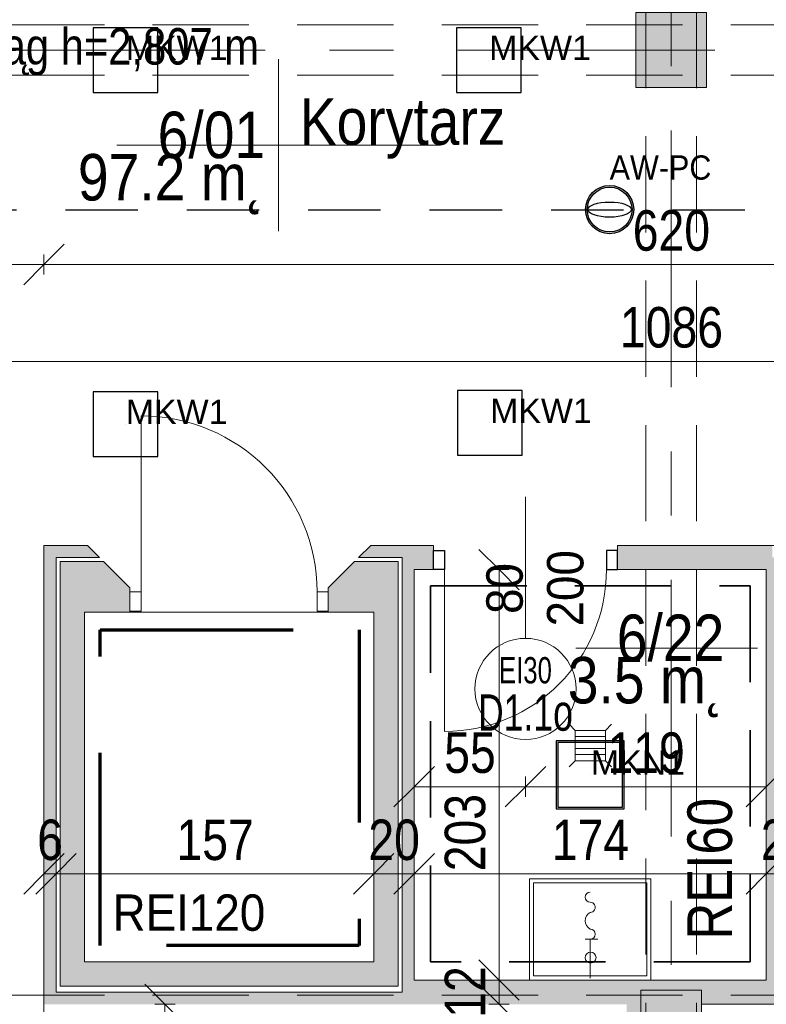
# Model space of a CAD drawing. Header units: centimetres. Extents: x -1631 to 21770, y -8842 to 3590.
# Tile 22 of 142: x -335 to 34, y 896 to 1383. Entities that reach past the tile are written whole.
import ezdxf

# ---------------------------------------------------------------- set-up
doc = ezdxf.new("R2010")
doc.units = ezdxf.units.CM
for name, pattern in [('Dash', [60, 30, -30]), ('Długa kreska', [142.875, 95.25, -47.625]), ('Hidden', [71.4375, 47.625, -23.8125]), ('Oś', [222.25, 127, -31.75, 31.75, -31.75]), ('Ukryte', [71.438, 47.625, -23.813])]:
    doc.linetypes.add(name, pattern=pattern)
for name, color, linetype, lineweight in [('A-ANNO-DIMS', 211, 'Continuous', 13), ('A-ANNO-DIMS-100', 211, 'Continuous', 13), ('A-ANNO-NOTE', 131, 'Continuous', 9), ('A-AREA-IDEN', 2, 'Continuous', 13), ('A-DETL', 90, 'Continuous', 9), ('A-DETL-GENF', 92, 'Continuous', 9), ('A-DETL-HDLN', 90, 'Ukryte', 9), ('A-DETL-MEDM', 33, 'Continuous', 13), ('A-DOOR', 31, 'Continuous', 13), ('A-FLOR', 192, 'Continuous', 13), ('A-WALL', 113, 'Continuous', 13), ('A-WALL-PATT', 111, 'Continuous', 13), ('G-ANNO-TEXT', 231, 'Continuous', 13), ('P-SANR-FIXT', 6, 'Continuous', 9), ('S-COLS', 52, 'Continuous', 13), ('S-GRID', 1, 'Continuous', 13)]:
    doc.layers.add(name, color=color, linetype=linetype, lineweight=lineweight)
doc.layers.add('E_oprawy', color=12, linetype='Continuous')
doc.styles.add('Arial', font='arial.ttf', dxfattribs={"width": 0.9, "height": 18})
doc.styles.add('Arial Narrow', font='ARIALN.TTF', dxfattribs={"height": 22})
doc.styles.add('Arial Narrow_5', font='ARIALN.TTF', dxfattribs={"height": 20})
doc.styles.add('Arial Narrow_6', font='ARIALN.TTF', dxfattribs={"height": 18})
doc.styles.add('Arial_11', font='arial.ttf', dxfattribs={"width": 0.85, "height": 23})
doc.styles.add('Arial_2', font='arial.ttf', dxfattribs={"width": 0.7, "height": 13})
doc.styles.add('Arial_3', font='arial.ttf', dxfattribs={"width": 0.7, "height": 18})
doc.dimstyles.new('Diagonal_1_100__0__wewnętrzne', dxfattribs={"dimscale": 30.48, "dimtxt": 20.468619, "dimasz": 0.656168, "dimexe": 0.164042, "dimexo": 0.0625, "dimgap": 0.032808, "dimtad": 1, "dimdec": 0, "dimdsep": 46, "dimtxsty": 'Arial Narrow_5', "dimblk1": 'OBLIQUE', "dimblk2": 'OBLIQUE', "dimsah": 1, "dimcen": 0.09, "dimazin": 0, "dimtfac": 1, "dimtdec": 4, "dimtix": 1, "dimtmove": 0, "dimatfit": 3, "dimfxl": 0, "dimtvp": 1, "dimtolj": 1, "dimtzin": 0, "dimarcsym": 0})
doc.dimstyles.new('Diagonal_1_100__0__wewnętrzne_2', dxfattribs={"dimscale": 30.48, "dimtxt": 20.468619, "dimasz": 0.656168, "dimexe": 0.164042, "dimexo": 0.0625, "dimgap": 0.032808, "dimtad": 1, "dimdec": 0, "dimdsep": 46, "dimtxsty": 'Arial Narrow_5', "dimblk1": 'OBLIQUE', "dimblk2": 'OBLIQUE', "dimsah": 1, "dimcen": 0.09, "dimazin": 0, "dimtfac": 1, "dimtdec": 4, "dimtix": 1, "dimtmove": 2, "dimatfit": 3, "dimfxl": 0, "dimtvp": 1, "dimtolj": 1, "dimtzin": 0, "dimarcsym": 0})

# ---------------------------------------------------------------- blocks, each defined once
blk = doc.blocks.new('M_Concrete-rengular-Column - 350 x 370mm-2360704-6_piętro IV __13_80 m_ - stan projektowany')
at = {"layer": 'S-COLS', "lineweight": 9}
blk.add_hatch(color=254, dxfattribs=at).paths.add_polyline_path([(17.5, -18.5), (17.5, 18.5), (-17.5, 18.5), (-17.5, -18.5)], flags=0)
for p, q in [((17.5, 18.5), (-17.5, 18.5)), ((-17.5, 18.5), (-17.5, -18.5)), ((17.5, -18.5), (17.5, 18.5)), ((-17.5, -18.5), (17.5, -18.5))]:
    blk.add_line(p, q, dxfattribs=at)
blk = doc.blocks.new('M_Concrete-Square-Column - 300 x 300mm-1795930-6_piętro IV __13_80 m_ - stan projektowany')
at = {"layer": 'S-COLS', "lineweight": 9}
blk.add_hatch(color=254, dxfattribs=at).paths.add_polyline_path([(15, -15), (15, 15), (-15, 15), (-15, -15)], flags=0)
for p, q in [((15, 15), (-15, 15)), ((-15, 15), (-15, -15)), ((15, -15), (15, 15)), ((-15, -15), (15, -15))]:
    blk.add_line(p, q, dxfattribs=at)
blk = doc.blocks.new('DRZWI 1S - automatyczna etykieta - Drzwi 87 _winda_-2252195-6_piętro IV __13_80 m_ - stan projektowany')
at = {"layer": 'A-DETL-GENF'}
for p, q in [((-49, 12), (-43.5, 12)), ((-49, 2.5), (-49, 12)), ((-43.5, 12), (-43.5, 2.5)), ((43.5, 12), (49, 12)), ((43.5, 2.5), (43.5, 12)), ((49, 12), (49, 2.5)), ((-43.5, 2.5), (-49, 2.5)), ((49, 2.5), (43.5, 2.5))]:
    blk.add_line(p, q, dxfattribs=at)
at = {"layer": 'A-DETL-MEDM', "lineweight": 9}
for p, q in [((-49, 2.5), (-49, 12)), ((-49, 12), (-43.5, 12)), ((-43.5, 12), (-43.5, 2.5)), ((43.5, 12), (43.5, 2.5)), ((49, 12), (43.5, 12)), ((49, 2.5), (49, 12)), ((-43.5, 2.5), (-49, 2.5)), ((43.5, 2.5), (49, 2.5))]:
    blk.add_line(p, q, dxfattribs=at)
at = {"layer": 'A-DOOR', "lineweight": 9}
blk.add_line((43.5, 2.5), (43.5, -84.5), dxfattribs=at)
blk.add_arc((43.5, 2.5), 87, 180, 270, dxfattribs=at)
blk = doc.blocks.new('zawór czerpalny ze złączką - zawór czerpalny ze złączką-1471437-6_piętro IV __13_80 m_ - stan projektowany')
at = {"layer": 'P-SANR-FIXT'}
for p, q in [((-19.18, -2.5), (-19.18, 3.71)), ((0, 0), (-19.18, 0))]:
    blk.add_line(p, q, dxfattribs=at)
for centre, radius, start, end in [((-39.97, 0), 2.5, 180, 0), ((-34.97, 0), 2.5, 360, 180), ((-21.68, 0), 2.5, 0, 180), ((-28.33, 2.18), 4.68, 207.7893, 332.2107)]:
    blk.add_arc(centre, radius, start, end, dxfattribs=at)
blk = doc.blocks.new('zlew - Type 1-1332169-6_piętro IV __13_80 m_ - stan projektowany')
at = {"layer": 'P-SANR-FIXT'}
for p, q in [((-17.5, 6), (-17.5, 56)), ((-17.5, 56), (42.5, 56)), ((-15.5, 8), (-15.5, 54)), ((-15.5, 54), (40.5, 54)), ((40.5, 54), (40.5, 8)), ((42.5, 56), (42.5, 6)), ((40.5, 8), (-15.5, 8))]:
    blk.add_line(p, q, dxfattribs=at)
blk.add_circle((12.66, 17.08), 2.7, dxfattribs=at)
blk = doc.blocks.new('kratka ściekowa - kratka ściekowa-1693923-6_piętro IV __13_80 m_ - stan projektowany')
at = {"layer": 'P-SANR-FIXT'}
for p, q in [((-10.5, 10.5), (-7.5, 7.5)), ((7.5, 7.5), (10.5, 10.5)), ((-7.5, 7.5), (7.5, 7.5)), ((-7.5, -7.5), (-7.5, 7.5)), ((-4.5, -7.5), (-4.5, 7.5)), ((-1.5, -7.5), (-1.5, 7.5)), ((1.5, -7.5), (1.5, 7.5)), ((4.5, -7.5), (4.5, 7.5)), ((7.5, 7.5), (7.5, -7.5)), ((-10.5, -10.5), (-7.5, -7.5)), ((7.5, -7.5), (-7.5, -7.5)), ((10.5, -10.5), (7.5, -7.5))]:
    blk.add_line(p, q, dxfattribs=at)
blk = doc.blocks.new('DRZWI 1S - automatyczna etykieta - Drzwi 80 _PPOŻ EI30 łazienkowe_-2252260-6_piętro IV __13_80 m_ - stan projektowany')
at = {"layer": 'A-DETL-GENF'}
for p, q in [((-45.5, 6), (-45.5, -3.5)), ((-40, 6), (-45.5, 6)), ((-40, -3.5), (-40, 6)), ((45.5, 6), (40, 6)), ((40, 6), (40, -3.5)), ((45.5, -3.5), (45.5, 6)), ((-45.5, -3.5), (-40, -3.5)), ((40, -3.5), (45.5, -3.5))]:
    blk.add_line(p, q, dxfattribs=at)
at = {"layer": 'A-DETL-MEDM', "lineweight": 25}
for p, q in [((-40, 6), (-45.5, 6)), ((-45.5, 6), (-45.5, -3.5)), ((-40, -3.5), (-40, 6)), ((40, -3.5), (40, 6)), ((40, 6), (45.5, 6)), ((45.5, 6), (45.5, -3.5)), ((-45.5, -3.5), (-40, -3.5)), ((45.5, -3.5), (40, -3.5))]:
    blk.add_line(p, q, dxfattribs=at)
at = {"layer": 'A-DOOR'}
blk.add_line((40, 6), (40, 86), dxfattribs=at)
blk.add_arc((40, 6), 80, 90, 180, dxfattribs=at)
blk = doc.blocks.new('DIMBLOCK108-6_piętro IV __13_80 m_ - stan projektowany')
at = {"layer": 'A-ANNO-DIMS-100', "transparency": 16777216}
for p, q in [((-555.62, 1214.34), (-545.62, 1224.34)), ((530.38, 1214.34), (540.38, 1224.34)), ((-555.62, 1209.34), (-555.62, 1219.34)), ((530.38, 1209.34), (530.38, 1219.34)), ((-555.62, 1214.34), (-565.62, 1204.34)), ((530.38, 1214.34), (-555.62, 1214.34)), ((-555.62, 1214.34), (-555.62, 1209.34)), ((530.38, 1214.34), (520.38, 1204.34)), ((530.38, 1214.34), (530.38, 1209.34))]:
    blk.add_line(p, q, dxfattribs=at)
at = {"layer": 'A-ANNO-DIMS-100', "color": 0, "transparency": 16777216, "insert": (-37.97, 1241.19), "char_height": 20, "width": 60.821, "attachment_point": 1, "line_spacing_factor": 0.974696, "style": 'Arial Narrow_5'}
blk.add_mtext('1086', dxfattribs=at)
blk = doc.blocks.new('_Oblique')
at = {"color": 0, "linetype": 'ByBlock', "lineweight": -2}
blk.add_line((-0.5, -0.5), (0.5, 0.5), dxfattribs=at)
blk = doc.blocks.new('DIMBLOCK112-6_piętro IV __13_80 m_ - stan projektowany')
at = {"layer": 'A-ANNO-DIMS-100', "transparency": 16777216}
for p, q in [((-97.68, 908.33), (-107.68, 918.33)), ((-97.68, 896.33), (-107.68, 906.33)), ((-102.68, 908.33), (-92.68, 908.33)), ((-97.68, 908.33), (-102.68, 908.33)), ((-97.68, 896.33), (-97.68, 908.33)), ((-97.68, 908.33), (-87.68, 898.33)), ((-102.68, 896.33), (-92.68, 896.33)), ((-97.68, 896.33), (-102.68, 896.33)), ((-97.68, 896.33), (-87.68, 886.33))]:
    blk.add_line(p, q, dxfattribs=at)
at = {"layer": 'A-ANNO-DIMS-100', "color": 0, "transparency": 16777216, "insert": (-124.53, 889.65), "char_height": 20, "width": 30.4105, "attachment_point": 1, "rotation": 90, "line_spacing_factor": 0.974696, "style": 'Arial Narrow_5'}
blk.add_mtext('12', dxfattribs=at)
blk = doc.blocks.new('DIMBLOCK113-6_piętro IV __13_80 m_ - stan projektowany')
at = {"layer": 'A-ANNO-DIMS-100', "transparency": 16777216}
for p, q in [((-97.68, 1111.33), (-107.68, 1121.33)), ((-102.68, 1111.33), (-92.68, 1111.33)), ((-97.68, 1111.33), (-102.68, 1111.33)), ((-97.68, 908.33), (-97.68, 1111.33)), ((-97.68, 1111.33), (-87.68, 1101.33)), ((-97.68, 908.33), (-107.68, 918.33)), ((-102.68, 908.33), (-92.68, 908.33)), ((-97.68, 908.33), (-102.68, 908.33)), ((-97.68, 908.33), (-87.68, 898.33))]:
    blk.add_line(p, q, dxfattribs=at)
at = {"layer": 'A-ANNO-DIMS-100', "color": 0, "transparency": 16777216, "insert": (-124.53, 962.13), "char_height": 20, "width": 45.6158, "attachment_point": 1, "rotation": 90, "line_spacing_factor": 0.974696, "style": 'Arial Narrow_5'}
blk.add_mtext('203', dxfattribs=at)
blk = doc.blocks.new('DIMBLOCK135-6_piętro IV __13_80 m_ - stan projektowany')
at = {"layer": 'A-ANNO-DIMS-100', "transparency": 16777216}
for p, q in [((-322.62, 1262.25), (-312.62, 1272.25)), ((297.38, 1262.25), (307.38, 1272.25)), ((-322.62, 1257.25), (-322.62, 1267.25)), ((297.38, 1257.25), (297.38, 1267.25)), ((-322.62, 1262.25), (-332.62, 1252.25)), ((297.38, 1262.25), (-322.62, 1262.25)), ((-322.62, 1262.25), (-322.62, 1257.25)), ((297.38, 1262.25), (287.38, 1252.25)), ((297.38, 1262.25), (297.38, 1257.25))]:
    blk.add_line(p, q, dxfattribs=at)
at = {"layer": 'A-ANNO-DIMS-100', "color": 0, "transparency": 16777216, "insert": (-31.63, 1289.09), "char_height": 20, "width": 45.6158, "attachment_point": 1, "line_spacing_factor": 0.974696, "style": 'Arial Narrow_5'}
blk.add_mtext('620', dxfattribs=at)
blk = doc.blocks.new('DIMBLOCK136-6_piętro IV __13_80 m_ - stan projektowany')
at = {"layer": 'A-ANNO-DIMS-100', "transparency": 16777216}
for p, q in [((-555.62, 1262.25), (-545.62, 1272.25)), ((-322.62, 1262.25), (-312.62, 1272.25)), ((-555.62, 1257.25), (-555.62, 1267.25)), ((-322.62, 1257.25), (-322.62, 1267.25)), ((-555.62, 1262.25), (-565.62, 1252.25)), ((-322.62, 1262.25), (-555.62, 1262.25)), ((-555.62, 1262.25), (-555.62, 1257.25)), ((-322.62, 1262.25), (-332.62, 1252.25)), ((-322.62, 1262.25), (-322.62, 1257.25))]:
    blk.add_line(p, q, dxfattribs=at)
at = {"layer": 'A-ANNO-DIMS-100', "color": 0, "transparency": 16777216, "insert": (-458.13, 1289.09), "char_height": 20, "width": 45.6158, "attachment_point": 1, "line_spacing_factor": 0.974696, "style": 'Arial Narrow_5'}
blk.add_mtext('233', dxfattribs=at)
blk = doc.blocks.new('DIMBLOCK153-6_piętro IV __13_80 m_ - stan projektowany')
at = {"layer": 'A-ANNO-DIMS-100', "transparency": 16777216}
for p, q in [((-322.62, 960.85), (-312.62, 970.85)), ((-316.62, 960.85), (-306.62, 970.85)), ((-322.62, 965.85), (-322.62, 955.85)), ((-322.62, 960.85), (-322.62, 965.85)), ((-316.62, 965.85), (-316.62, 955.85)), ((-316.62, 960.85), (-316.62, 965.85)), ((-322.62, 960.85), (-332.62, 950.85)), ((-316.62, 960.85), (-326.62, 950.85)), ((-322.62, 960.85), (-316.62, 960.85))]:
    blk.add_line(p, q, dxfattribs=at)
at = {"layer": 'A-ANNO-DIMS-100', "color": 0, "transparency": 16777216, "insert": (-325.96, 987.7), "char_height": 20, "width": 15.2053, "attachment_point": 1, "line_spacing_factor": 0.974696, "style": 'Arial Narrow_5'}
blk.add_mtext('\\fArial Narrow|b0|i0|c238|p34|;6', dxfattribs=at)
blk = doc.blocks.new('DIMBLOCK154-6_piętro IV __13_80 m_ - stan projektowany')
at = {"layer": 'A-ANNO-DIMS-100', "transparency": 16777216}
for p, q in [((-316.62, 960.85), (-306.62, 970.85)), ((-159.62, 960.85), (-149.62, 970.85)), ((-316.62, 965.85), (-316.62, 955.85)), ((-316.62, 960.85), (-316.62, 965.85)), ((-159.62, 965.85), (-159.62, 955.85)), ((-159.62, 960.85), (-159.62, 965.85)), ((-316.62, 960.85), (-326.62, 950.85)), ((-316.62, 960.85), (-159.62, 960.85)), ((-159.62, 960.85), (-169.62, 950.85))]:
    blk.add_line(p, q, dxfattribs=at)
at = {"layer": 'A-ANNO-DIMS-100', "color": 0, "transparency": 16777216, "insert": (-257.13, 987.7), "char_height": 20, "width": 45.6158, "attachment_point": 1, "line_spacing_factor": 0.974696, "style": 'Arial Narrow_5'}
blk.add_mtext('157', dxfattribs=at)
blk = doc.blocks.new('DIMBLOCK155-6_piętro IV __13_80 m_ - stan projektowany')
at = {"layer": 'A-ANNO-DIMS-100', "transparency": 16777216}
for p, q in [((-159.62, 960.85), (-149.62, 970.85)), ((-139.62, 960.85), (-129.62, 970.85)), ((-159.62, 965.85), (-159.62, 955.85)), ((-159.62, 960.85), (-159.62, 965.85)), ((-139.62, 965.85), (-139.62, 955.85)), ((-139.62, 960.85), (-139.62, 965.85)), ((-159.62, 960.85), (-169.62, 950.85)), ((-159.62, 960.85), (-139.62, 960.85)), ((-139.62, 960.85), (-149.62, 950.85))]:
    blk.add_line(p, q, dxfattribs=at)
at = {"layer": 'A-ANNO-DIMS-100', "color": 0, "transparency": 16777216, "insert": (-162.29, 987.7), "char_height": 20, "width": 30.4105, "attachment_point": 1, "line_spacing_factor": 0.974696, "style": 'Arial Narrow_5'}
blk.add_mtext('20', dxfattribs=at)
blk = doc.blocks.new('DIMBLOCK156-6_piętro IV __13_80 m_ - stan projektowany')
at = {"layer": 'A-ANNO-DIMS-100', "transparency": 16777216}
for p, q in [((-139.62, 960.85), (-129.62, 970.85)), ((34.38, 960.85), (44.38, 970.85)), ((-139.62, 965.85), (-139.62, 955.85)), ((-139.62, 960.85), (-139.62, 965.85)), ((34.38, 965.85), (34.38, 955.85)), ((34.38, 960.85), (34.38, 965.85)), ((-139.62, 960.85), (-149.62, 950.85)), ((-139.62, 960.85), (34.38, 960.85)), ((34.38, 960.85), (24.38, 950.85))]:
    blk.add_line(p, q, dxfattribs=at)
at = {"layer": 'A-ANNO-DIMS-100', "color": 0, "transparency": 16777216, "insert": (-71.63, 987.7), "char_height": 20, "width": 45.6158, "attachment_point": 1, "line_spacing_factor": 0.974696, "style": 'Arial Narrow_5'}
blk.add_mtext('174', dxfattribs=at)
blk = doc.blocks.new('DIMBLOCK157-6_piętro IV __13_80 m_ - stan projektowany')
at = {"layer": 'A-ANNO-DIMS-100', "transparency": 16777216}
for p, q in [((34.38, 960.85), (44.38, 970.85)), ((54.38, 960.85), (64.38, 970.85)), ((34.38, 965.85), (34.38, 955.85)), ((34.38, 960.85), (34.38, 965.85)), ((54.38, 965.85), (54.38, 955.85)), ((54.38, 960.85), (54.38, 965.85)), ((34.38, 960.85), (24.38, 950.85)), ((34.38, 960.85), (54.38, 960.85)), ((54.38, 960.85), (44.38, 950.85))]:
    blk.add_line(p, q, dxfattribs=at)
at = {"layer": 'A-ANNO-DIMS-100', "color": 0, "transparency": 16777216, "insert": (31.71, 987.7), "char_height": 20, "width": 30.4105, "attachment_point": 1, "line_spacing_factor": 0.974696, "style": 'Arial Narrow_5'}
blk.add_mtext('20', dxfattribs=at)
blk = doc.blocks.new('METKA_POMIESZCZENIA2 - Krótka - bez ramki 2-2396683-6_piętro IV __13_80 m_ - stan projektowany')
at = {"layer": 'A-AREA-IDEN'}
blk.add_line((0.0976, 0), (-0.8, 0), dxfattribs=at)
blk = doc.blocks.new('METKA_POMIESZCZENIA2 - Rozbudowana krótka - bez ramki-2403173-6_piętro IV __13_80 m_ - stan projektowany')
at = {"layer": 'A-AREA-IDEN'}
for p, q in [((0, 0.425), (0, 0)), ((0.0976, 0), (-0.8, 0)), ((-0.8, 0), (0.8, 0)), ((0, 0), (0, -0.425))]:
    blk.add_line(p, q, dxfattribs=at)
blk = doc.blocks.new('DIMBLOCK174-6_piętro IV __13_80 m_ - stan projektowany')
at = {"layer": 'A-ANNO-DIMS-100', "transparency": 16777216}
for p, q in [((-262.8, 896.33), (-272.8, 906.33)), ((-267.8, 896.33), (-257.8, 896.33)), ((-262.8, 896.33), (-267.8, 896.33)), ((-262.8, 707.33), (-262.8, 896.33)), ((-262.8, 896.33), (-252.8, 886.33)), ((-262.8, 707.33), (-272.8, 717.33)), ((-267.8, 707.33), (-257.8, 707.33)), ((-262.8, 707.33), (-267.8, 707.33)), ((-262.8, 707.33), (-252.8, 697.33))]:
    blk.add_line(p, q, dxfattribs=at)
at = {"layer": 'A-ANNO-DIMS-100', "color": 0, "transparency": 16777216, "insert": (-289.65, 782.82), "char_height": 20, "width": 45.6158, "attachment_point": 1, "rotation": 90, "line_spacing_factor": 0.974696, "style": 'Arial Narrow_5'}
blk.add_mtext('189', dxfattribs=at)
blk = doc.blocks.new('DIMBLOCK197-6_piętro IV __13_80 m_ - stan projektowany')
at = {"layer": 'A-ANNO-DIMS-100', "transparency": 16777216}
for p, q in [((-84.62, 1003.96), (-74.62, 1013.96)), ((34.38, 1003.96), (44.38, 1013.96)), ((-84.62, 1008.96), (-84.62, 998.96)), ((-84.62, 1003.96), (-84.62, 1008.96)), ((34.38, 998.96), (34.38, 1008.96)), ((-84.62, 1003.96), (-94.62, 993.96)), ((34.38, 1003.96), (-84.62, 1003.96)), ((34.38, 1003.96), (24.38, 993.96)), ((34.38, 1003.96), (34.38, 998.96))]:
    blk.add_line(p, q, dxfattribs=at)
at = {"layer": 'A-ANNO-DIMS-100', "color": 0, "transparency": 16777216, "insert": (-44.13, 1030.8), "char_height": 20, "width": 45.6158, "attachment_point": 1, "line_spacing_factor": 0.974696, "style": 'Arial Narrow_5'}
blk.add_mtext('119', dxfattribs=at)
blk = doc.blocks.new('DIMBLOCK198-6_piętro IV __13_80 m_ - stan projektowany')
at = {"layer": 'A-ANNO-DIMS-100', "transparency": 16777216}
for p, q in [((-139.62, 1003.96), (-129.62, 1013.96)), ((-84.62, 1003.96), (-74.62, 1013.96)), ((-139.62, 998.96), (-139.62, 1008.96)), ((-84.62, 1008.96), (-84.62, 998.96)), ((-84.62, 1003.96), (-84.62, 1008.96)), ((-139.62, 1003.96), (-149.62, 993.96)), ((-84.62, 1003.96), (-139.62, 1003.96)), ((-139.62, 1003.96), (-139.62, 998.96)), ((-84.62, 1003.96), (-94.62, 993.96))]:
    blk.add_line(p, q, dxfattribs=at)
at = {"layer": 'A-ANNO-DIMS-100', "color": 0, "transparency": 16777216, "insert": (-124.79, 1030.8), "char_height": 20, "width": 30.4105, "attachment_point": 1, "line_spacing_factor": 0.974696, "style": 'Arial Narrow_5'}
blk.add_mtext('55', dxfattribs=at)
blk = doc.blocks.new('MKN1')
at = {"layer": 'E_oprawy', "linetype": 'ByBlock'}
for points in [[(9572.75, 390.73), (9572.75, 357.13), (9606.35, 357.13), (9606.35, 390.73)], [(9573.55, 389.92), (9573.55, 357.92), (9605.55, 357.92), (9605.55, 389.92)]]:
    blk.add_lwpolyline(points, close=True, dxfattribs=at)
for centre in [(9589.55, 373.92), (9710.84, 373.92)]:
    blk.add_circle(centre, 0.01, dxfattribs=at)
at = {"layer": 'E_oprawy', "color": 4, "linetype": 'ByBlock', "insert": (9589.85, 385.97), "char_height": 0.2, "width": 42.2965, "attachment_point": 1}
blk.add_mtext('{\\fArial|b0|i0|c0|p0;\\H60x;MKN1}', dxfattribs=at)
blk = doc.blocks.new('MKW1')
at = {"layer": 'E_oprawy', "linetype": 'ByBlock'}
blk.add_lwpolyline([(-15.99, 15.99), (-15.99, -16.01), (16.01, -16.01), (16.01, 15.99)], close=True, dxfattribs=at)
blk.add_circle((0.01, -0.01), 0.01, dxfattribs=at)
at = {"layer": 'E_oprawy', "color": 4, "linetype": 'ByBlock', "insert": (0.16, 12.04), "char_height": 0.2, "width": 46.0218, "attachment_point": 1}
blk.add_mtext('{\\fArial|b0|i0|c0|p0;\\H60x;MKW1}', dxfattribs=at)
blk = doc.blocks.new('AW-PC')
at = {"layer": 'E_oprawy'}
h = blk.add_hatch(color=1, dxfattribs=at)
edge = h.paths.add_edge_path()
edge.add_arc((0, 0), 11.92, 0, 360)
edge = h.paths.add_edge_path(flags=16)
edge.add_arc((0, 0), 11.07, 0, 360)
at = {"layer": 'E_oprawy', "color": 1, "linetype": 'ByBlock'}
for radius in [11.92, 11.07]:
    blk.add_circle((0, 0), radius, dxfattribs=at)
blk.add_ellipse((0, 0), major_axis=(10.73, 0), ratio=0.349074, dxfattribs=at)
at = {"layer": 'E_oprawy', "color": 1, "style": 'Arial', "width": 0.9}
blk.add_text('AW-PC', height=12, dxfattribs=at).set_placement((0, 14.81))

msp = doc.modelspace()

# ---------------------------------------------------------------- hatches: boundary and pattern name
at = {"layer": 'A-WALL-PATT'}
for points in [[(-316.62, 902.33), (-316.62, 1123.33), (-322.62, 1123.33), (-322.62, 902.33)], [(-302.62, 917.33), (-302.62, 1115.33), (-314.62, 1115.33), (-314.62, 917.33)], [(-147.62, 905.33), (-147.62, 1115.33), (-159.62, 1115.33), (-159.62, 905.33)], [(40.38, 896.33), (40.38, 1117.33), (37.38, 1117.33), (37.38, 1111.33), (34.38, 1111.33), (34.38, 896.33)], [(-139.62, 902.33), (-139.62, 1111.33), (-145.62, 1111.33), (-145.62, 902.33)], [(-159.62, 905.33), (-159.62, 917.33), (-314.62, 917.33), (-314.62, 905.33)], [(-139.62, 896.33), (-34.62, 896.33), (-34.62, 908.33), (-139.62, 908.33), (-139.62, 902.33)], [(8.49, 896.33), (34.38, 896.33), (34.38, 908.33), (-22.62, 908.33), (-22.62, 903.33), (2.38, 903.33), (2.38, 896.33)], [(-322.62, 896.33), (-139.62, 896.33), (-139.62, 902.33), (-322.62, 902.33)]]:
    msp.add_hatch(color=9, dxfattribs=at).paths.add_polyline_path(points, flags=0)
h = msp.add_hatch(color=9, dxfattribs=at)
h.paths.add_polyline_path([(-145.62, 1117.33), (-145.62, 1123.33), (-161.12, 1123.33), (-167.12, 1117.33)], flags=0)
h.paths.add_polyline_path([(-316.62, 1117.33), (-295.12, 1117.33), (-301.12, 1123.33), (-316.62, 1123.33)], flags=0)
h = msp.add_hatch(color=9, dxfattribs=at)
h.paths.add_polyline_path([(-39.12, 1111.33), (37.38, 1111.33), (37.38, 1123.33), (-39.12, 1123.33), (-39.12, 1120.83)], flags=0)
h.paths.add_polyline_path([(-130.12, 1111.33), (-130.12, 1123.33), (-145.62, 1123.33), (-145.62, 1111.33), (-139.62, 1111.33)], flags=0)
h = msp.add_hatch(color=9, dxfattribs=at)
h.paths.add_polyline_path([(-182.12, 1090.33), (-159.62, 1090.33), (-159.62, 1115.33), (-169.12, 1115.33), (-182.12, 1102.33), (-182.12, 1090.83)], flags=0)
h.paths.add_polyline_path([(-302.62, 1090.33), (-280.12, 1090.33), (-280.12, 1102.33), (-293.12, 1115.33), (-302.62, 1115.33)], flags=0)
h = msp.add_hatch(color=9, dxfattribs=at)
h.paths.add_polyline_path([(-22.62, 122.33), (-22.62, 388.33), (-27.62, 388.33), (-27.62, 428.33), (-22.62, 428.33), (-22.62, 465.83), (-34.62, 465.83), (-34.62, 122.33)], flags=0)
h.paths.add_polyline_path([(-34.62, 566.83), (-22.62, 566.83), (-22.62, 873.33), (-27.62, 873.33), (-27.62, 903.33), (-22.62, 903.33), (-22.62, 908.33), (-34.62, 908.33), (-34.62, 625.33)], flags=0)

# ---------------------------------------------------------------- linework, layer by layer
at = {"layer": 'A-ANNO-NOTE', "lineweight": 13}
msp.add_line((-84.62, 1147.33), (-84.62, 1077.33), dxfattribs=at)
msp.add_line((-84.62, 1147.33), (-84.62, 1077.33), dxfattribs=at)
msp.add_circle((-84.62, 1052.33), 25, dxfattribs=at)
at = {"layer": 'A-DETL', "linetype": 'Hidden', "lineweight": 35}
for p, q in [((-131.62, 1103.33), (26.38, 1103.33)), ((-131.62, 917.33), (-131.62, 1103.33)), ((26.38, 1103.33), (26.38, 917.33)), ((26.38, 917.33), (-131.62, 917.33))]:
    msp.add_line(p, q, dxfattribs=at)
at = {"layer": 'A-DETL', "linetype": 'Długa kreska', "lineweight": 70}
for p, q in [((-294.76, 1081.49), (-166.76, 1081.49)), ((-294.76, 925.49), (-294.76, 1081.49)), ((-166.76, 1081.49), (-166.76, 925.49)), ((-166.76, 925.49), (-294.76, 925.49))]:
    msp.add_line(p, q, dxfattribs=at)
at = {"layer": 'A-DETL', "linetype": 'Dash', "lineweight": 25}
for points, knots in [([(-555.62, 1472.57), (-478.91, 1472.57), (-476.08, 1472.57), (-439.12, 1472.57), (-439.12, 1435.62), (-439.12, 1432.79), (-439.12, 1329.11), (-439.12, 1326.28), (-439.12, 1289.33), (-402.17, 1289.33), (-399.34, 1289.33), (54.38, 1289.33), (347.2, 1289.33), (391.67, 1289.33), (418.55, 1316.21), (413.88, 1393.93), (413.88, 1663.13)], [0, 0, 0, 0, 1.274059, 2.1133, 2.95254, 4.521491, 5.717221, 7.286172, 8.125412, 8.964652, 14.361634, 22.556861, 31.207392, 35.311818, 37.065318, 41.276562, 41.276562, 41.276562, 41.276562]), ([(-555.62, 1472.57), (-478.91, 1472.57), (-450.62, 1472.57), (-439.12, 1472.57), (-439.12, 1461.07), (-439.12, 1432.79), (-439.12, 1329.11), (-439.12, 1326.28), (-439.12, 1289.33), (-402.17, 1289.33), (-399.34, 1289.33), (54.38, 1289.33), (347.2, 1289.33), (391.67, 1289.33), (413.88, 1267.11), (413.88, 1211.15), (413.88, 1019.9)], [0, 0, 0, 0, 1.274059, 1.834911, 2.395763, 3.964714, 5.438832, 7.007784, 7.847024, 8.686264, 14.083246, 22.278473, 30.929004, 34.961158, 36.402966, 39.45005, 39.45005, 39.45005, 39.45005])]:
    msp.add_open_spline(points, degree=3, knots=knots, dxfattribs=at)
at = {"layer": 'A-DETL-HDLN'}
for p, q in [((-25.12, 420.83), (-25.12, 2793.33)), ((-0.12, 420.83), (-0.12, 2793.33)), ((-1197.62, 1380.83), (1172.38, 1380.83)), ((-1197.62, 1355.83), (1172.38, 1355.83)), ((-1197.62, 900.83), (1172.38, 900.83))]:
    msp.add_line(p, q, dxfattribs=at)
at = {"layer": 'A-FLOR', "lineweight": 9}
msp.add_line((-280.12, 1090.33), (-182.12, 1090.33), dxfattribs=at)
at = {"layer": 'A-WALL', "lineweight": 9}
for p, q in [((-322.62, 1123.33), (-322.62, 757.83)), ((-301.12, 1123.33), (-322.62, 1123.33)), ((-295.12, 1117.33), (-301.12, 1123.33)), ((-161.12, 1123.33), (-167.12, 1117.33)), ((-130.12, 1123.33), (-161.12, 1123.33)), ((-130.12, 1120.83), (-130.12, 1123.33)), ((63.38, 1123.33), (-39.12, 1123.33)), ((-39.12, 1123.33), (-39.12, 1120.83)), ((-316.62, 902.33), (-316.62, 1117.33)), ((-316.62, 1117.33), (-295.12, 1117.33)), ((-293.12, 1115.33), (-314.62, 1115.33)), ((-314.62, 1115.33), (-314.62, 905.33)), ((-280.12, 1102.33), (-293.12, 1115.33)), ((-169.12, 1115.33), (-182.12, 1102.33)), ((-147.62, 1115.33), (-169.12, 1115.33)), ((-167.12, 1117.33), (-145.62, 1117.33)), ((-147.62, 905.33), (-147.62, 1115.33)), ((-145.62, 1117.33), (-145.62, 902.33)), ((-139.62, 908.33), (-139.62, 1111.33)), ((-139.62, 1111.33), (-130.12, 1111.33)), ((-39.12, 1111.33), (34.38, 1111.33)), ((34.38, 1111.33), (34.38, 908.33)), ((-280.12, 1100.33), (-280.12, 1102.33)), ((-182.12, 1102.33), (-182.12, 1100.33)), ((-302.62, 917.33), (-302.62, 1090.33)), ((-302.62, 1090.33), (-280.12, 1090.33)), ((-280.12, 1090.33), (-280.12, 1090.83)), ((-182.12, 1090.83), (-182.12, 1090.33)), ((-182.12, 1090.33), (-159.62, 1090.33)), ((-159.62, 1090.33), (-159.62, 917.33)), ((-159.62, 917.33), (-302.62, 917.33)), ((34.38, 908.33), (-139.62, 908.33)), ((-145.62, 902.33), (-316.62, 902.33)), ((-314.62, 905.33), (-147.62, 905.33)), ((2.38, 896.33), (40.38, 896.33))]:
    msp.add_line(p, q, dxfattribs=at)
at = {"layer": 'S-GRID', "linetype": 'Oś'}
for p, q in [((-12.62, 2884.27), (-12.62, 27.13)), ((1342.46, 1368.33), (-1368.76, 1368.33))]:
    msp.add_line(p, q, dxfattribs=at)

# ---------------------------------------------------------------- block references
at = {"layer": 'A-AREA-IDEN', "xscale": 99.99999999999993, "yscale": 99.99999999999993, "zscale": 99.99999999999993}
for name, p in [('METKA_POMIESZCZENIA2 - Rozbudowana krótka - bez ramki-2403173-6_piętro IV __13_80 m_ - stan projektowany', (-206.61, 1321.29)), ('METKA_POMIESZCZENIA2 - Krótka - bez ramki 2-2396683-6_piętro IV __13_80 m_ - stan projektowany', (20.29, 1072.54))]:
    msp.add_blockref(name, p, dxfattribs=at)
at = {"layer": 'A-DOOR', "lineweight": 9, "rotation": 180}
msp.add_blockref('DRZWI 1S - automatyczna etykieta - Drzwi 87 _winda_-2252195-6_piętro IV __13_80 m_ - stan projektowany', (-231.12, 1102.83), dxfattribs=at)
at = {"layer": 'A-DOOR', "rotation": 180}
msp.add_blockref('DRZWI 1S - automatyczna etykieta - Drzwi 80 _PPOŻ EI30 łazienkowe_-2252260-6_piętro IV __13_80 m_ - stan projektowany', (-84.62, 1117.33), dxfattribs=at)
at = {"layer": 'E_oprawy', "color": 2}
for p in [(-282.34, 1363.33), (-102.75, 1363.33), (-282.34, 1183.33), (-102.3, 1183.87)]:
    msp.add_blockref('MKW1', p, dxfattribs=at)
at = {"layer": 'E_oprawy', "linetype": 'ByBlock'}
for name, p in [('AW-PC', (-43.04, 1289.4)), ('MKN1', (-9642.17, 635.9))]:
    msp.add_blockref(name, p, dxfattribs=at)
at = {"layer": 'P-SANR-FIXT', "rotation": 270.0000000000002}
for name, p in [('kratka ściekowa - kratka ściekowa-1693923-6_piętro IV __13_80 m_ - stan projektowany', (-52.62, 1024.33)), ('zawór czerpalny ze złączką - zawór czerpalny ze złączką-1471437-6_piętro IV __13_80 m_ - stan projektowany', (-52.62, 909.33))]:
    msp.add_blockref(name, p, dxfattribs=at)
at = {"layer": 'P-SANR-FIXT'}
msp.add_blockref('zlew - Type 1-1332169-6_piętro IV __13_80 m_ - stan projektowany', (-65.12, 902.33), dxfattribs=at)
at = {"layer": 'S-COLS', "lineweight": 9}
for name, p in [('M_Concrete-rengular-Column - 350 x 370mm-2360704-6_piętro IV __13_80 m_ - stan projektowany', (-12.62, 1368.33)), ('M_Concrete-Square-Column - 300 x 300mm-1795930-6_piętro IV __13_80 m_ - stan projektowany', (-12.62, 888.33))]:
    msp.add_blockref(name, p, dxfattribs=at)

# ---------------------------------------------------------------- texts
at = {"layer": 'A-ANNO-NOTE', "lineweight": 211, "char_height": 18, "attachment_point": 5, "rotation": 90, "line_spacing_factor": 0.936439, "style": 'Arial'}
for s, insert, width in [('\\pxqc,t6.35,12.7,19.05,25.4,31.75,38.1,44.45,50.8,57.15,63.5,69.85,76.2,82.55,88.9,95.25,101.6,107.95,114.3,120.65,127,133.35,139.7,146.05,152.4,158.75,165.1,171.45,177.8,184.15,190.5,196.85,203.2;{200}', (-64.86, 1102.09), 38.07), ('\\pxqc,t6.35,12.7,19.05,25.4,31.75,38.1,44.45,50.8,57.15,63.5,69.85,76.2,82.55,88.9,95.25,101.6,107.95,114.3,120.65,127,133.35,139.7,146.05,152.4,158.75,165.1,171.45,177.8,184.15,190.5,196.85,203.2;{200}', (-64.86, 1102.09), 38.07), ('\\pxqc,t6.35,12.7,19.05,25.4,31.75,38.1,44.45,50.8,57.15,63.5,69.85,76.2,82.55,88.9,95.25,101.6,107.95,114.3,120.65,127,133.35,139.7,146.05,152.4,158.75,165.1,171.45,177.8,184.15,190.5,196.85,203.2;{80}', (-94.86, 1102), 25.65)]:
    msp.add_mtext(s, dxfattribs=dict(at, insert=insert, width=width))
at = {"layer": 'A-ANNO-NOTE', "lineweight": 211, "attachment_point": 5, "line_spacing_factor": 0.936439}
for s, insert, char_height, width, style in [('\\pxqc,t6.83846,13.67692,20.51538,27.35385,34.19231,41.03077,47.86923,54.70769,61.54615,68.38462,75.22308,82.06154,88.9,95.73846,102.57692,109.41538,116.25385,123.09231,129.93077,136.76923,143.60769,150.44615,157.28462,164.12308,170.96154,177.8,184.63846,191.47692,198.31538,205.15385,211.99231,218.83077;{EI30}', (-84.65, 1061.46), 13, 26.39, 'Arial_2'), ('\\pxqc,t4.93889,9.87778,14.81667,19.75556,24.69444,29.63333,34.57222,39.51111,44.45,49.38889,54.32778,59.26667,64.20556,69.14444,74.08333,79.02222,83.96111,88.9,93.83889,98.77778,103.71667,108.65556,113.59444,118.53333,123.47222,128.41111,133.35,138.28889,143.22778,148.16667,153.10556,158.04444;{D1.1o}', (-84.65, 1040.51), 18, 46.76, 'Arial_3')]:
    msp.add_mtext(s, dxfattribs=dict(at, insert=insert, char_height=char_height, width=width, style=style))
at = {"layer": 'A-AREA-IDEN', "char_height": 23, "line_spacing_factor": 0.936439, "style": 'Arial_11'}
for s, insert, width, attachment_point in [('\\pxqr,t3.69565,7.3913,11.08696,14.78261,18.47826,22.17391,25.86957,29.56522,33.26087,36.95652,40.65217,44.34783,48.04348,51.73913,55.43478,59.13043,62.82609,66.52174,70.21739,73.91304,77.6087,81.30435,85,88.69565,92.3913,96.08696,99.78261,103.47826,107.17391,110.86957,114.56522,118.26087;{6/01}', (-213.27, 1314.51), 52.87, 9), ('\\pxt3.69565,7.3913,11.08696,14.78261,18.47826,22.17391,25.86957,29.56522,33.26087,36.95652,40.65217,44.34783,48.04348,51.73913,55.43478,59.13043,62.82609,66.52174,70.21739,73.91304,77.6087,81.30435,85,88.69565,92.3913,96.08696,99.78261,103.47826,107.17391,110.86957,114.56522,118.26087;{Korytarz}', (-196.19, 1314.51), 100.64, 7), ('\\pt84.99995,169.9999,255.00008,340.00003,424.99998,509.99993,595.00011,680.00006,765.00001,849.99996,934.99991,1020.00009,1105.00004,1189.99999,1274.99994,1359.99989,1445.00007,1530.00002,1614.99997,1699.99992,1785.0001,1870.00005,1955,2039.99995,2124.9999,2210.00008,2295.00003,2379.99998,2464.99993,2550.00011,2635.00006,2720.00001;97.2 m˛', (-213.27, 1316.9), 91.63, 3), ('\\pxqr,t3.69565,7.3913,11.08696,14.78261,18.47826,22.17391,25.86957,29.56522,33.26087,36.95652,40.65217,44.34783,48.04348,51.73913,55.43478,59.13043,62.82609,66.52174,70.21739,73.91304,77.6087,81.30435,85,88.69565,92.3913,96.08696,99.78261,103.47826,107.17391,110.86957,114.56522,118.26087;{6/22}', (13.64, 1065.76), 52.87, 9), ('\\pt84.99995,169.9999,255.00008,340.00003,424.99998,509.99993,595.00011,680.00006,765.00001,849.99996,934.99991,1020.00009,1105.00004,1189.99999,1274.99994,1359.99989,1445.00007,1530.00002,1614.99997,1699.99992,1785.0001,1870.00005,1955,2039.99995,2124.9999,2210.00008,2295.00003,2379.99998,2464.99993,2550.00011,2635.00006,2720.00001;3.5 m˛', (13.64, 1068.15), 76.5, 3)]:
    msp.add_mtext(s, dxfattribs=dict(at, insert=insert, width=width, attachment_point=attachment_point))
at = {"layer": 'G-ANNO-TEXT', "color": 7, "insert": (-392.3, 1379.14), "char_height": 18, "width": 379, "attachment_point": 1, "line_spacing_factor": 0.949189, "style": 'Arial Narrow_6'}
msp.add_mtext('\\pt127.00008,253.99998,381.00006,507.99996,635.00004,761.99994,889.00002,1015.99992,1143,1270.00008,1396.99998,1524.00006,1650.99996,1778.00004,1904.99994,2032.00002,2158.99992,2286,2413.00008,2539.99998,2667.00006,2793.99996,2921.00004,3047.99994,3175.00002,3301.99992,3429,3556.00008,3682.99998,3810.00006,3936.99996,4064.00004;podciąg h=2,807 m', dxfattribs=at)
at = {"layer": 'G-ANNO-TEXT', "color": 1, "insert": (-4.59, 928.39), "char_height": 22, "width": 70.195, "attachment_point": 1, "rotation": 90, "line_spacing_factor": 0.949189, "style": 'Arial Narrow'}
msp.add_mtext('\\pxt5.77273,11.54545,17.31818,23.09091,28.86364,34.63636,40.40909,46.18182,51.95455,57.72727,63.5,69.27273,75.04545,80.81818,86.59091,92.36364,98.13636,103.90909,109.68182,115.45455,121.22727,127,132.77273,138.54545,144.31818,150.09091,155.86364,161.63636,167.40909,173.18182,178.95455,184.72727;{REI60}', dxfattribs=at)
at = {"layer": 'G-ANNO-TEXT', "color": 1, "insert": (-288.7, 950.67), "char_height": 18, "width": 75.1743, "attachment_point": 1, "line_spacing_factor": 0.936439, "style": 'Arial'}
msp.add_mtext('\\pxt6.35,12.7,19.05,25.4,31.75,38.1,44.45,50.8,57.15,63.5,69.85,76.2,82.55,88.9,95.25,101.6,107.95,114.3,120.65,127,133.35,139.7,146.05,152.4,158.75,165.1,171.45,177.8,184.15,190.5,196.85,203.2;{REI120}', dxfattribs=at)

# ---------------------------------------------------------------- dimensions: what is measured, and where the dimension line sits
at = {"layer": 'A-ANNO-DIMS'}
for base, p1, p2, override, picture, middle in [((-555.62, 1262.25), (-322.62, 1257.25), (-555.62, 1257.25), {"dimpost": '<>', "dimfxl": 233}, 'DIMBLOCK136-6_piętro IV __13_80 m_ - stan projektowany', (-439.12, 1273.46)), ((-322.62, 1262.25), (297.38, 1257.25), (-322.62, 1257.25), {"dimpost": '<>', "dimfxl": 620}, 'DIMBLOCK135-6_piętro IV __13_80 m_ - stan projektowany', (-12.62, 1273.46)), ((-555.62, 1214.34), (530.38, 1209.34), (-555.62, 1209.34), {"dimpost": '<>', "dimfxl": 1086}, 'DIMBLOCK108-6_piętro IV __13_80 m_ - stan projektowany', (-12.62, 1225.56)), ((-316.62, 960.85), (-322.62, 965.85), (-316.62, 965.85), {"dimpost": '<>', "dimfxl": 6}, 'DIMBLOCK153-6_piętro IV __13_80 m_ - stan projektowany', (-319.62, 972.06))]:
    dim = msp.add_linear_dim(base=base, p1=p1, p2=p2, dimstyle='Diagonal_1_100__0__wewnętrzne', override=override, dxfattribs=at)
    dim.commit()
    dim.dimension.update_dxf_attribs({"geometry": picture, "text_midpoint": middle})
dim = msp.add_linear_dim(base=(-97.68, 1111.33), p1=(-102.68, 908.33), p2=(-102.68, 1111.33), angle=90, dimstyle='Diagonal_1_100__0__wewnętrzne_2', override={"dimpost": '<>', "dimfxl": 203}, dxfattribs=at)
dim.commit()
dim.dimension.update_dxf_attribs({"geometry": 'DIMBLOCK113-6_piętro IV __13_80 m_ - stan projektowany', "text_midpoint": (-111.2, 984.93), "dimtype": 160, "text_rotation": 90})
for base, p1, p2, angle, override, picture, middle in [((-139.62, 1003.96), (-84.62, 1008.96), (-139.62, 998.96), 0, {"dimpost": '<>', "dimfxl": 55.901699}, 'DIMBLOCK198-6_piętro IV __13_80 m_ - stan projektowany', (-112.12, 1015.13)), ((-84.62, 1003.96), (34.38, 998.96), (-84.62, 1008.96), 0, {"dimpost": '<>', "dimfxl": 119.419429}, 'DIMBLOCK197-6_piętro IV __13_80 m_ - stan projektowany', (-25.12, 1015.17)), ((-159.62, 960.85), (-316.62, 965.85), (-159.62, 965.85), 0, {"dimpost": '<>', "dimfxl": 157}, 'DIMBLOCK154-6_piętro IV __13_80 m_ - stan projektowany', (-238.12, 972.06)), ((-139.62, 960.85), (-159.62, 965.85), (-139.62, 965.85), 0, {"dimpost": '<>', "dimfxl": 20}, 'DIMBLOCK155-6_piętro IV __13_80 m_ - stan projektowany', (-149.62, 972.06)), ((34.38, 960.85), (-139.62, 965.85), (34.38, 965.85), 0, {"dimpost": '<>', "dimfxl": 174}, 'DIMBLOCK156-6_piętro IV __13_80 m_ - stan projektowany', (-52.62, 971.89)), ((54.38, 960.85), (34.38, 965.85), (54.38, 965.85), 0, {"dimpost": '<>', "dimfxl": 20}, 'DIMBLOCK157-6_piętro IV __13_80 m_ - stan projektowany', (44.38, 972.06)), ((-97.68, 908.33), (-102.68, 896.33), (-102.68, 908.33), 90, {"dimpost": '<>', "dimfxl": 12}, 'DIMBLOCK112-6_piętro IV __13_80 m_ - stan projektowany', (-108.73, 902.33)), ((-262.8, 896.33), (-267.8, 707.33), (-267.8, 896.33), 90, {"dimpost": '<>', "dimfxl": 189}, 'DIMBLOCK174-6_piętro IV __13_80 m_ - stan projektowany', (-274.01, 801.83))]:
    dim = msp.add_linear_dim(base=base, p1=p1, p2=p2, angle=angle, dimstyle='Diagonal_1_100__0__wewnętrzne', override=override, dxfattribs=at)
    dim.commit()
    dim.dimension.update_dxf_attribs({"geometry": picture, "text_midpoint": middle})

doc.saveas('drawing.dxf')
